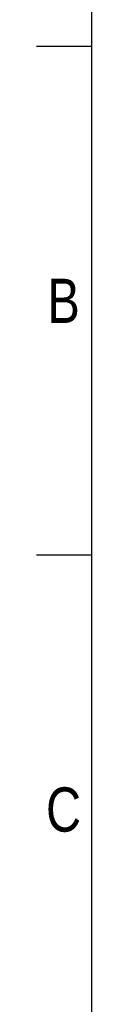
# Model space of a CAD drawing. Header units: millimetres. Extents: x 0 to 420, y 0 to 297.
# Tile 15 of 98: x 0 to 5, y 154 to 246. Entities that reach past the tile are written whole.
import ezdxf

# ---------------------------------------------------------------- set-up
doc = ezdxf.new("R2010")
doc.units = ezdxf.units.MM
doc.layers.add('CARTIGLIO', color=140, linetype='Continuous')
doc.styles.add('SLDTEXTSTYLE2', font='TXT', dxfattribs={"width": 0.821468})

msp = doc.modelspace()

# ---------------------------------------------------------------- linework, layer by layer
at = {"layer": 'CARTIGLIO', "linetype": 'Continuous'}
for p, q in [((5.18012, 291.82257), (5.18012, 5.171)), ((5.18012, 243.70236), (0.0059, 243.70236)), ((5.18012, 196.09957), (0.0059, 196.09957))]:
    msp.add_line(p, q, dxfattribs=at)

# ---------------------------------------------------------------- texts
at = {"layer": 'CARTIGLIO', "char_height": 4.13937, "attachment_point": 2, "style": 'SLDTEXTSTYLE2'}
for s, insert in [('B', (2.55983, 221.95415)), ('C', (2.54959, 174.35136))]:
    msp.add_mtext(s, dxfattribs=dict(at, insert=insert))

doc.saveas('drawing.dxf')
